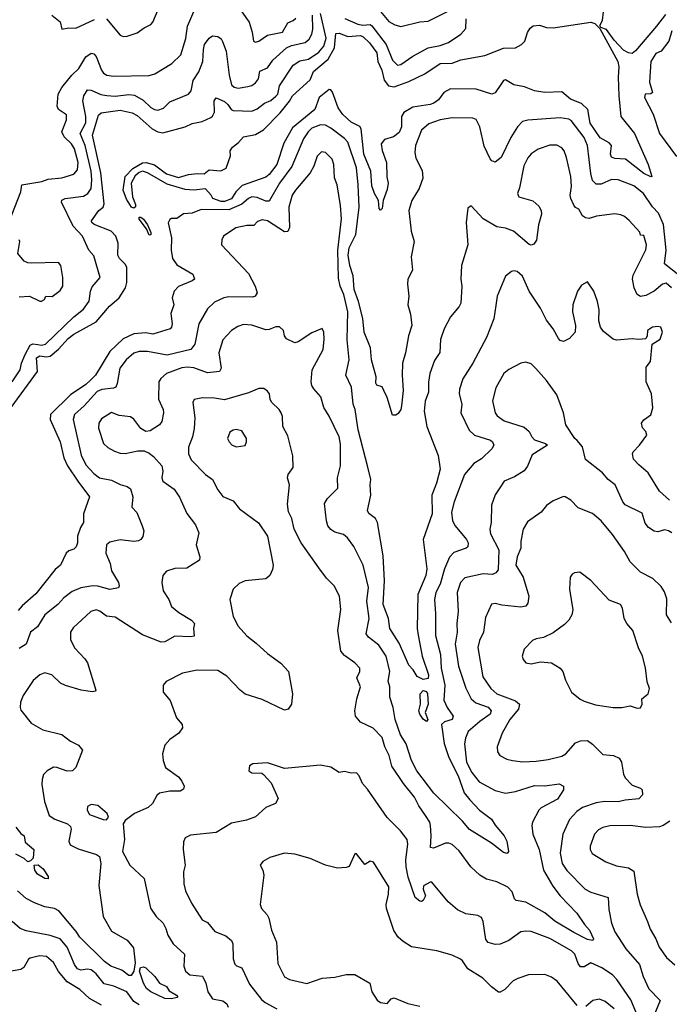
# Model space of a CAD drawing. Extents: x 1246230 to 1426786, y 660032 to 763141.
# Tile 245 of 256: x 1312698 to 1316493, y 743932 to 749680. Entities that reach past the tile are written whole.
import ezdxf

# ---------------------------------------------------------------- set-up
doc = ezdxf.new("R2010")
doc.units = 0

msp = doc.modelspace()

# ---------------------------------------------------------------- linework, layer by layer
at = {"layer": '0CON10XD'}
for points in [[(1313302.3, 749582.3), (1313325, 749582.9), (1313385, 749601.9), (1313425, 749632), (1313465, 749652), (1313476, 749665), (1313523.4, 749776.6)], [(1312634, 748495), (1312704, 748675), (1312711.2, 748715), (1312826.7, 748735), (1312865, 748749.2), (1312945, 748756.9), (1313015, 748777.5), (1313035, 748804), (1313040.2, 748845), (1313017.9, 748925), (1313000, 748955), (1312957.3, 748995), (1312944.7, 749024.7), (1312971.5, 749095), (1312971.1, 749125), (1312925, 749154.4), (1312916.4, 749175), (1312923.2, 749245), (1312945, 749283.1), (1313001.8, 749355), (1313043.3, 749395), (1313085, 749461.8), (1313115, 749484.5), (1313130.5, 749480.5), (1313145, 749465.6), (1313175, 749385.7), (1313187.4, 749367.4), (1313206.3, 749356.3), (1313245, 749349.5), (1313455, 749354.3), (1313486.9, 749363.1), (1313586.6, 749423.4), (1313638.8, 749475), (1313669.4, 749570.6), (1313677.5, 749642.5), (1313723.3, 749745)], [(1312648.4, 747415), (1312802.7, 747625), (1312795.3, 747705), (1312815, 747716.9), (1312855, 747710.7), (1312875, 747716.4), (1312923.7, 747756.3), (1312981.5, 747818.5), (1313015, 747844), (1313144.2, 747915.8), (1313222.8, 748007.2), (1313278.8, 748055), (1313315.3, 748115), (1313324.7, 748145), (1313323.9, 748235), (1313315, 748253.3), (1313281.2, 748285), (1313271.5, 748305), (1313272.9, 748375), (1313259.2, 748415), (1313231.8, 748445), (1313132.5, 748485), (1313119.2, 748495), (1313117.1, 748505), (1313159.4, 748565), (1313186.2, 748585), (1313192.3, 748605), (1313171.5, 748785), (1313123.7, 749006.3), (1313157.5, 749122.5), (1313173.8, 749136.2), (1313215, 749140.9), (1313285, 749151), (1313355, 749135.3), (1313385, 749119.7), (1313472.2, 749042.2), (1313505, 749025.3), (1313535, 749018.9), (1313665.2, 749054.8), (1313705, 749073.6), (1313764.7, 749085.3), (1313815, 749108.1), (1313825, 749116), (1313835, 749140), (1313833.6, 749205), (1313845, 749222.9), (1313895, 749202.2), (1313914.6, 749185), (1313933.6, 749155), (1313945, 749149.7), (1314055, 749146.2), (1314085, 749160), (1314127.4, 749192.6), (1314165, 749207.8), (1314195, 749232.2), (1314205.3, 749245), (1314215, 749292.9), (1314295, 749413.2), (1314335, 749438.6), (1314385, 749449), (1314445, 749490.2), (1314475.3, 749524.7), (1314488.4, 749571.6), (1314455.1, 749715)], [(1312885.8, 749705.8), (1312935, 749666.7), (1312944.4, 749624.4), (1312985, 749632), (1313025, 749630.8), (1313135, 749680)], [(1313994.8, 749724.8), (1314037.8, 749665), (1314056.4, 749606.4), (1314064.6, 749555), (1314075, 749548.1), (1314095, 749553.8), (1314145, 749589.6), (1314232.6, 749607.4), (1314265, 749661.1), (1314295, 749674.6), (1314310.6, 749689.4)], [(1314029.8, 749289.8), (1314055, 749296.3), (1314075, 749310.5), (1314092.7, 749335), (1314100.4, 749379.6), (1314145, 749398.7), (1314176.7, 749443.3), (1314257.5, 749515), (1314285, 749529.7), (1314365, 749546.5), (1314388.1, 749565), (1314405.2, 749594.8), (1314410.8, 749625), (1314407.6, 749705)], [(1314795, 749738.7), (1314855, 749668.2), (1314888.9, 749648.9), (1314925, 749640.5), (1315035, 749667.7), (1315085, 749670.9), (1315205, 749731.5)], [(1316470.3, 749709.7), (1316418.9, 749641.1), (1316295, 749497.9), (1316275, 749482.5), (1316255.2, 749485.2), (1316225, 749501.1), (1316170.2, 749560.2), (1316125, 749622.8), (1316093.6, 749633.6), (1316087.7, 749645), (1316102.4, 749675), (1316108.6, 749725)], [(1313205, 749683.8), (1313285, 749590), (1313302.3, 749582.3)], [(1314805, 748567.5), (1314797, 748577), (1314794.1, 748624.1), (1314770, 748665), (1314755, 748710), (1314749.7, 748795), (1314708.6, 748895), (1314692.7, 749042.7), (1314685, 749055.6), (1314635, 749080.8), (1314585, 749126.4), (1314558.9, 749165), (1314525, 749256.2), (1314515, 749270), (1314505, 749272.5), (1314447.5, 749225), (1314422.7, 749155), (1314290.8, 749049.2), (1314240.9, 748959.1), (1314199.7, 748835), (1314155.5, 748775), (1314135, 748759.5), (1313998.3, 748711.7), (1313961.2, 748675), (1313935, 748633.4), (1313895, 748618.5), (1313875, 748618.9), (1313826.7, 748635), (1313816.1, 748656.1), (1313782.5, 748692.5), (1313715.9, 748684.1), (1313665, 748689), (1313560, 748720), (1313445, 748785.8), (1313415, 748794.7), (1313395, 748787.1), (1313372, 748768), (1313349.3, 748725), (1313357.3, 748645), (1313375, 748601.2), (1313373.5, 748586.5), (1313365, 748580.3), (1313350.7, 748585), (1313321.7, 748631.7), (1313301.6, 748685), (1313313.8, 748765), (1313359.1, 748810.9), (1313415, 748844.8), (1313436.1, 748846.1), (1313485, 748831.6), (1313555, 748779.1), (1313625, 748757.5), (1313685, 748775.8), (1313735, 748782.5), (1313775, 748780), (1313805, 748803.8), (1313873.6, 748796.4), (1313905, 748812.5), (1313930, 748885), (1313927.5, 748915), (1313941.2, 748935), (1313977, 748963), (1314005, 748995.8), (1314075, 749008.5), (1314123.1, 749036.9), (1314220.4, 749135), (1314275, 749203.1), (1314291.5, 749235), (1314395, 749329.1), (1314415, 749377.9), (1314500.9, 749449.1), (1314537.9, 749515), (1314545, 749598.1), (1314565, 749600), (1314615, 749580.8), (1314688, 749588), (1314705, 749579.7), (1314741.8, 749545), (1314785, 749486.9), (1314790.7, 749435), (1314812.7, 749385), (1314827.5, 749327.5), (1314852.7, 749292.7), (1314885, 749287.1), (1314972, 749318), (1315065, 749363.8), (1315155, 749424.5), (1315224, 749426), (1315275.4, 749444.6), (1315415, 749469.7), (1315525, 749513.8), (1315594.8, 749515.2), (1315629.6, 749535), (1315649.2, 749555), (1315664, 749605), (1315679.7, 749630.3), (1315696.8, 749643.2), (1315735, 749647.8), (1315775, 749634.2), (1315815, 749631.8), (1316035, 749664.5), (1316057.9, 749657.9), (1316087.7, 749627.7), (1316192.4, 749435), (1316198.3, 749405), (1316193.8, 749345), (1316198.1, 749235), (1316210.4, 749115), (1316289.5, 749015), (1316370, 748835), (1316390, 748765), (1316385, 748762.5), (1316345, 748782.5), (1316236, 748866), (1316175, 748870), (1316155, 748878), (1316148.5, 748895), (1316155.8, 748945.8), (1316140.8, 748960.7), (1316089, 748989), (1316030.6, 749075), (1316017.4, 749155), (1315980.2, 749190.2), (1315915, 749215.6), (1315865, 749258.1), (1315765, 749254.4), (1315705, 749263.3), (1315647.1, 749287.1), (1315585, 749300), (1315535, 749327.9), (1315525, 749324.4), (1315509.5, 749300.5), (1315475, 749253.1), (1315455.4, 749244.6), (1315365, 749273.5), (1315215, 749275.7), (1315176.1, 749253.9), (1315145, 749212.5), (1315116.9, 749193.1), (1315095, 749184.7), (1314995, 749169.7), (1314941.3, 749138.7), (1314929, 749115), (1314928, 749055), (1314915, 749020.4), (1314881.9, 748995), (1314829.7, 748980.3), (1314810.4, 748955), (1314815.3, 748915.3), (1314840.6, 748845), (1314843, 748763), (1314850, 748725), (1314845, 748687.5), (1314821.2, 748625), (1314815, 748577.5), (1314805, 748567.5)], [(1314596.8, 749686.8), (1314672.7, 749652.7), (1314702.2, 749647.8), (1314745, 749651.8), (1314755, 749643.8), (1314839.2, 749535), (1314875, 749443.3), (1314905, 749414.5), (1314925, 749417.3), (1314995, 749467.3), (1315085, 749515.9), (1315155, 749528.1), (1315203.8, 749546.2), (1315275.3, 749594.7), (1315305, 749628.6), (1315306.4, 749685)], [(1312654.7, 747565), (1312701.3, 747635), (1312709.4, 747675), (1312729, 747725), (1312759.7, 747780.3), (1312775, 747788.4), (1312803.4, 747783.4), (1312825, 747779.6), (1312848.6, 747785), (1313015, 747945.4), (1313070.1, 747989.9), (1313104.3, 748035.7), (1313111.8, 748095), (1313120.7, 748119.3), (1313167.5, 748175), (1313130.2, 748300.2), (1313102.3, 748335), (1313065.5, 748415), (1313010.9, 748475), (1312942.5, 748615), (1312944.7, 748625.3), (1312963.8, 748635), (1313071.5, 748648.5), (1313095.9, 748664.1), (1313114.8, 748695), (1313120, 748745), (1313116.3, 748795), (1313080.9, 748945), (1313050.4, 749015), (1313085, 749078), (1313085.2, 749115), (1313066.4, 749205), (1313073.1, 749235), (1313095, 749269.2), (1313115, 749268.8), (1313172.2, 749242.2), (1313206.1, 749236.1), (1313255, 749233), (1313335, 749242.8), (1313368.3, 749238.3), (1313419.2, 749209.3), (1313465, 749167.3), (1313485, 749155.4), (1313505, 749152), (1313537.3, 749162.7), (1313575, 749200.5), (1313685, 749245.6), (1313698.8, 749265), (1313711.8, 749325), (1313745.2, 749374.8), (1313767.5, 749435), (1313771.1, 749505), (1313778.5, 749535), (1313805, 749572), (1313825, 749585.8), (1313855, 749582), (1313875, 749568), (1313883.2, 749553.2), (1313904.3, 749495), (1313921.4, 749355), (1313935, 749298.9), (1313951.4, 749285), (1313975, 749279.4), (1314029.8, 749289.8)], [(1316507.6, 749615), (1316490.8, 749555), (1316445, 749496.5), (1316415, 749482.7), (1316385.2, 749435), (1316376.4, 749315), (1316394.2, 749255), (1316385, 749247.1), (1316352.5, 749245), (1316347.5, 749225), (1316398.3, 749128.3), (1316435, 749015.4), (1316535, 748880.5)], [(1316547.8, 748187.8), (1316463.8, 748255), (1316473.7, 748335), (1316458.7, 748485), (1316429.3, 748549.3), (1316395, 748586.9), (1316342.9, 748665), (1316285, 748708.9), (1316195, 748745.3), (1316155, 748746.6), (1316095, 748718.9), (1316065, 748720), (1316045, 748741.2), (1316035, 748782.5), (1316014.1, 748945), (1315995, 748992.2), (1315920.4, 749090.4), (1315905, 749098.9), (1315855, 749106.8), (1315666.5, 749093.5), (1315635, 749084.4), (1315606.7, 749055), (1315567.7, 748992.3), (1315510.5, 748875), (1315475, 748848), (1315455.5, 748855.5), (1315447.3, 748867.3), (1315412.1, 748942.1), (1315385.6, 749055), (1315365, 749096), (1315345, 749104.2), (1315225, 749106.7), (1315155, 749095.9), (1315088.4, 749071.6), (1315045.9, 749034.1), (1315009.4, 748945), (1315005.6, 748905), (1315011.5, 748871.5), (1315048.3, 748798.3), (1315053.1, 748755), (1315031.4, 748695), (1314988, 748625), (1314971.4, 748565), (1314985.5, 748445), (1315001.9, 748385), (1314984.5, 748295), (1314992.9, 748217.1), (1314965.6, 748165), (1314962.5, 748135), (1314970.4, 748065), (1314965.5, 748015), (1314981.3, 747961.3), (1314987.8, 747895), (1314970, 747835), (1314952.3, 747735), (1314933.3, 747675), (1314931.6, 747605), (1314938.8, 747515), (1314929.2, 747425), (1314925, 747403.8), (1314909.7, 747380.3), (1314895, 747371.2), (1314875, 747371.2), (1314844.4, 747475), (1314825.3, 747515.3), (1314815, 747536.9), (1314785, 747546.9), (1314778.1, 747558.1), (1314779.7, 747595), (1314753.1, 747695), (1314746.7, 747765), (1314711.2, 747855), (1314702.3, 747935), (1314676.7, 748035), (1314651, 748105), (1314645.9, 748185), (1314625.6, 748245.6), (1314615.9, 748305), (1314623, 748347), (1314660.9, 748425), (1314680.2, 748585), (1314675.9, 748715), (1314665.2, 748815), (1314615, 748965.5), (1314596.1, 748986.1), (1314515, 749047.2), (1314485, 749064), (1314455, 749065.3), (1314405, 749045.8), (1314384, 749025), (1314356.5, 748985), (1314286.9, 748823.1), (1314215, 748726), (1314155, 748620.9), (1314135, 748619.4), (1314085, 748642.5), (1314055, 748644.8), (1314034.3, 748635.7), (1313995, 748603.2), (1313920.4, 748569.6), (1313757.5, 748572.5), (1313705, 748550), (1313655, 748546.4), (1313615, 748520), (1313585, 748520), (1313575, 748513.3), (1313566, 748494), (1313585.5, 748405.5), (1313582.1, 748335), (1313590, 748285), (1313615, 748248.5), (1313708.8, 748195), (1313720, 748165), (1313705, 748154.3)], [(1316505.3, 748115), (1316475, 748140.8), (1316453.9, 748136.1), (1316405, 748094), (1316355, 748070), (1316325, 748063.8), (1316304.2, 748075), (1316287.1, 748115), (1316276.9, 748165), (1316280.8, 748189.2), (1316355.8, 748335.8), (1316360, 748365), (1316345, 748420), (1316325, 748422.5), (1316320, 748440), (1316258.1, 748508.1), (1316231.3, 748531.3), (1316210.1, 748540.1), (1316175, 748546.1), (1316067.9, 748532.1), (1316025, 748519.2), (1316002.9, 748522.9), (1315985.8, 748535), (1315965, 748573.3), (1315945, 748583.8), (1315935, 748596.7), (1315918.1, 748635), (1315914.6, 748655), (1315922.3, 748705), (1315916.8, 748765), (1315892.3, 748875), (1315877.9, 748915), (1315865, 748932.2), (1315835, 748947.7), (1315795, 748946.9), (1315725.9, 748924.1), (1315685, 748895.6), (1315666.1, 748873.9), (1315642.7, 748827.3), (1315618, 748698), (1315605.8, 748665), (1315614, 748645), (1315695, 748621.4), (1315730.3, 748590.3), (1315743.8, 748565), (1315746.2, 748545), (1315728.3, 748481.7), (1315717.8, 748392.2), (1315701.2, 748368.8), (1315685.8, 748364.2), (1315675, 748368.1), (1315582.5, 748445), (1315535, 748462.2), (1315485, 748470), (1315405, 748517.1), (1315335, 748592.5), (1315315, 748580), (1315305.8, 748495), (1315315.6, 748365), (1315279.4, 748245), (1315275.6, 748165), (1315281.5, 748125), (1315274.6, 748025.4), (1315264.3, 748005), (1315214.3, 747945), (1315177.1, 747875), (1315156.8, 747813.2), (1315152.6, 747737.4), (1315120.2, 747689.8), (1315093.5, 747615), (1315085.6, 747564.4), (1315086.4, 747505), (1315066.3, 747453.7), (1315060, 747395), (1315077.1, 747305), (1315143.1, 747135), (1315154.2, 747055), (1315133.4, 746975), (1315106.5, 746905), (1315107.6, 746795), (1315054.5, 746645), (1315076.8, 746475), (1315070.7, 746435), (1315024.3, 746325), (1315019.7, 746125), (1315026.4, 746086.4), (1315049.4, 745965), (1315087, 745855), (1315085, 745834.7), (1315055, 745827.3), (1315019.6, 745845), (1314997.2, 745885), (1314971, 745911), (1314915, 746040.8), (1314860.5, 746125), (1314852.7, 746185), (1314822.2, 746265), (1314828.4, 746405), (1314820.6, 746549.4), (1314787.3, 746745), (1314777.4, 746767.4), (1314737.8, 746797.8), (1314729.4, 746815), (1314749.1, 746905), (1314745.3, 746964.7), (1314749.6, 746995), (1314732.4, 747067.6)], [(1314732.4, 747067.6), (1314676, 747285), (1314657.9, 747405), (1314646.2, 747435), (1314636.9, 747535), (1314603.2, 747605), (1314623.2, 747695), (1314610.4, 747810.4), (1314614.7, 747975), (1314592, 748075), (1314569.7, 748125), (1314561, 748171), (1314556, 748335), (1314577.8, 748517.8), (1314572.9, 748595), (1314553.3, 748715), (1314536.9, 748756.9), (1314533.3, 748835), (1314523.1, 748865), (1314485, 748904.3), (1314461.4, 748908.6), (1314435, 748882.5), (1314415.4, 748824.6), (1314394.7, 748785.3), (1314309.2, 748685), (1314290.4, 748655), (1314270.8, 748585), (1314274.2, 748465.8), (1314265, 748443.3), (1314245, 748440.8), (1314145, 748505.5), (1314115, 748511.5), (1314087.9, 748502.1), (1314065, 748478.6), (1314025, 748477.5), (1313960, 748465), (1313888, 748415), (1313878, 748395), (1313876.7, 748365), (1314035, 748198.6), (1314074.3, 748125), (1314086, 748085), (1314074.2, 748065.8), (1314059.4, 748060.6), (1313918.9, 748061.1), (1313890, 748055), (1313835, 748030.5), (1313795, 747991.9), (1313744.1, 747905), (1313720.6, 747785), (1313698.6, 747755), (1313558.7, 747721.3), (1313445, 747742.5), (1313395, 747742), (1313365, 747732.3), (1313319.6, 747695), (1313283.1, 747645), (1313268.2, 747555), (1313258.8, 747535), (1313245, 747528.1), (1313178.2, 747521.8), (1313150.1, 747509.9), (1313075, 747425.5), (1313017.5, 747375), (1313010.9, 747345), (1313057.5, 747137.5), (1313085, 747080.9), (1313130.6, 747030.6), (1313165, 747005.3), (1313235, 746991.3), (1313285, 746966.4), (1313326.7, 746955), (1313345, 746941.2), (1313358.1, 746895), (1313353.8, 746835), (1313382.1, 746802.1), (1313414.3, 746725), (1313422.5, 746695), (1313417.7, 746662.3), (1313405.5, 746644.5), (1313392.2, 746637.8), (1313365, 746634.6), (1313285, 746644.2), (1313225, 746629.2), (1313205.4, 746614.6), (1313200.3, 746565), (1313226.9, 746505), (1313235, 746462.9), (1313275.6, 746395), (1313280, 746375), (1313275, 746363.8), (1313225, 746353.8), (1313155, 746372.7), (1313125, 746373.9), (1313056, 746364), (1313005, 746342.5), (1312955.6, 746305), (1312921.5, 746265), (1312844.5, 746205), (1312801.4, 746135), (1312761.1, 746105), (1312735.2, 746034.8), (1312695, 746008.9)], [(1313455, 748422.5), (1313438.1, 748458.1), (1313395.6, 748515), (1313395, 748525.9), (1313405, 748526.3), (1313420.6, 748515), (1313445, 748482.5), (1313465, 748436.7), (1313465, 748423.8), (1313455, 748422.5)], [(1312695, 748062.2), (1312756.1, 748066.1), (1312815, 748036.2), (1312825, 748036.7), (1312843, 748047), (1312850, 748065), (1312887, 748063), (1312935, 748098), (1312949.4, 748125), (1312950.8, 748175), (1312939.1, 748245), (1312925, 748261.8), (1312767.8, 748257.8), (1312745, 748260), (1312725, 748270.9), (1312687.1, 748315), (1312698.5, 748385), (1312695.5, 748395)], [(1316493.1, 746875), (1316435, 746927.5), (1316370, 747035), (1316315, 747080.6), (1316284.5, 747115), (1316278.1, 747145), (1316282.1, 747157.9), (1316319.2, 747195), (1316362.2, 747255), (1316355.6, 747275), (1316336.4, 747296.4), (1316330.6, 747325), (1316345, 747344.3), (1316385, 747373.1), (1316395.9, 747414.1), (1316388.9, 747495), (1316357.3, 747565), (1316358.3, 747651.7), (1316382.5, 747685), (1316392.5, 747785), (1316440, 747815), (1316454, 747855), (1316443.3, 747885), (1316425, 747889.4), (1316395, 747885.5), (1316366.2, 747865), (1316363.8, 747835), (1316355, 747816.7), (1316312.7, 747812.7), (1316275.8, 747815.8), (1316185, 747808.9), (1316164.2, 747815), (1316109.1, 747859.1), (1316090.8, 747885), (1316081.7, 747921.7), (1316083.5, 747985), (1316074.1, 748035), (1316052.4, 748095), (1316015, 748150), (1315980.3, 748129.7), (1315957.1, 748095), (1315930, 748015), (1315928.1, 747975), (1315944.2, 747895), (1315942, 747855), (1315910.5, 747819.5), (1315875, 747802), (1315855, 747806), (1315845, 747818), (1315814.6, 747875), (1315775, 747925.6), (1315740, 747995), (1315674.1, 748094.1), (1315635, 748182.5), (1315605, 748209.4), (1315585, 748214.2), (1315570.3, 748209.7), (1315536.8, 748183.2), (1315487.1, 748065), (1315479.5, 748010.5), (1315467.2, 747932.8), (1315425.5, 747825), (1315345, 747674), (1315286.2, 747583.8), (1315266.3, 747523.7), (1315265.5, 747495), (1315280.5, 747435), (1315275.4, 747385), (1315323.9, 747283.9), (1315355.6, 747255), (1315449.2, 747225), (1315460.8, 747215), (1315466.9, 747195), (1315455.8, 747175), (1315395, 747116.9), (1315350.3, 747089.7), (1315295.6, 747025), (1315235.6, 746865), (1315220.9, 746805), (1315225.5, 746755), (1315241.1, 746725), (1315307.5, 746645), (1315318.2, 746625), (1315316.6, 746603.4), (1315305.8, 746594.2), (1315235, 746569.3), (1315208, 746542), (1315178.8, 746475), (1315153.6, 746385), (1315129.1, 746335), (1315122, 746295), (1315127.8, 746212.2), (1315126.5, 746085), (1315155.7, 745975), (1315160.4, 745895), (1315181.2, 745795), (1315175, 745706.7), (1315195, 745665.6), (1315230.4, 745615), (1315224.3, 745595), (1315179.4, 745580.6), (1315162.2, 745565), (1315176.9, 745455), (1315205, 745372.7), (1315259.2, 745265), (1315295, 745167.3), (1315328.5, 745125), (1315385, 745065.6), (1315453.2, 745013.2), (1315475, 744977.1), (1315527.5, 744915), (1315543.1, 744885), (1315552.5, 744825), (1315545, 744812.9), (1315525, 744818.2), (1315455, 744873.6), (1315325, 744951.8), (1315285, 745000.5), (1315117.7, 745165), (1315017.9, 745295), (1314986.6, 745355), (1314955, 745452.2), (1314921.9, 745505), (1314891.6, 745595), (1314880, 745665), (1314860.9, 745725), (1314861.1, 745785), (1314851.4, 745818.6), (1314860.6, 745875), (1314838.1, 745965), (1314795, 746028.5), (1314735.7, 746075.7), (1314721.2, 746095), (1314739.3, 746185), (1314726, 746285), (1314736.2, 746365), (1314705, 746496.2), (1314649.4, 746605), (1314612.9, 746655), (1314588.8, 746675), (1314538.6, 746688.6), (1314515, 746702.9), (1314498.9, 746725), (1314489.6, 746755), (1314479.4, 746855), (1314496.3, 746883.7), (1314556.9, 746945), (1314554.4, 747005), (1314572.1, 747075), (1314571.1, 747201.1), (1314564.5, 747245), (1314505.3, 747365.3), (1314474.4, 747415), (1314457.2, 747477.2), (1314416, 747525), (1314404.5, 747544.5), (1314401.4, 747565), (1314406.9, 747635), (1314470, 747755), (1314476.5, 747815), (1314473.8, 747855), (1314465, 747876.7), (1314405, 747851.2), (1314325, 747798.8), (1314305, 747792.5), (1314255.8, 747815.8), (1314244, 747835), (1314239.2, 747865), (1314216.6, 747886.6), (1314195, 747887.5), (1314155, 747870.6), (1314135, 747868.9), (1314055, 747896.9), (1314005, 747899.6), (1313971.9, 747888.1), (1313934.7, 747865.3), (1313885, 747810.8), (1313861.6, 747735), (1313874.5, 747645.5), (1313864.6, 747625.4), (1313795, 747617.8), (1313715, 747648.3), (1313678.3, 747651.7), (1313645, 747647.1), (1313555, 747614.5), (1313522.2, 747585), (1313510, 747565), (1313509.6, 747465), (1313536.4, 747405), (1313538.9, 747385), (1313528.6, 747335), (1313515, 747314.2), (1313460.3, 747279.7), (1313435, 747276), (1313405, 747294), (1313365, 747347.1), (1313345, 747361.5), (1313278.3, 747368.3), (1313235, 747385.7), (1313175, 747350), (1313161.1, 747325), (1313158.2, 747295), (1313187.5, 747205), (1313212.2, 747182.2), (1313251.7, 747161.7), (1313285, 747149.5), (1313315, 747147.8), (1313387.6, 747162.4), (1313425, 747163.1), (1313455, 747150), (1313479.3, 747129.3), (1313528.5, 747075), (1313533.5, 747045), (1313528.6, 747005), (1313535, 746986), (1313600, 746940), (1313632.2, 746892.2), (1313675, 746798), (1313725, 746730), (1313744.4, 746685), (1313728.8, 746615), (1313750.8, 746545), (1313748, 746525), (1313675, 746477.9), (1313605, 746476.2), (1313555, 746460.6), (1313533.3, 746435), (1313528.2, 746395), (1313535.5, 746345), (1313568.9, 746295), (1313585.6, 746255), (1313628.5, 746218.5), (1313701.2, 746175), (1313720, 746155), (1313714.2, 746125), (1313718, 746082), (1313695, 746076.9), (1313605, 746080.8), (1313545, 746048.8), (1313523.9, 746046.1), (1313415, 746088.8), (1313255, 746191.1), (1313205, 746197.8), (1313166.7, 746226.7), (1313145, 746234.1), (1313114.3, 746225), (1313009.7, 746130.3), (1312995.6, 746104.4), (1312995, 746060), (1313020.9, 746010.9), (1313078.8, 745948.8), (1313093.1, 745925), (1313142.5, 745765), (1313139.3, 745760.7), (1313123.8, 745756.2), (1313057.5, 745765), (1312965, 745792.3), (1312936.9, 745806.9), (1312885, 745855.6), (1312845, 745867.8), (1312815, 745855.6), (1312777.2, 745822.8), (1312718.1, 745735), (1312703.1, 745695), (1312700, 745665), (1312705, 745650), (1312765, 745572.5), (1312834, 745534), (1312945, 745507.2), (1312995, 745469.1), (1313040.8, 745445), (1313065.8, 745415), (1313025.5, 745315), (1313005.6, 745295), (1312975, 745292.1), (1312915.5, 745314.5), (1312895, 745315.5), (1312858, 745295), (1312837.3, 745272.7)], [(1313705, 748154.3), (1313625, 748122.2), (1313600.2, 748095), (1313588.6, 748055), (1313598.5, 748015), (1313580.4, 747965), (1313589.5, 747905), (1313585.6, 747885), (1313576.2, 747875), (1313475, 747844.4), (1313435, 747851.2), (1313365, 747845.2), (1313302.5, 747817.5), (1313225, 747743.4), (1313140, 747605), (1313112.5, 747575), (1313085, 747549.6), (1312995, 747488.9), (1312877.5, 747375), (1312876.7, 747346.7), (1312934.2, 747215), (1312955, 747121.4), (1312978.2, 747075), (1313037.8, 746985), (1313106.4, 746895), (1313070.7, 746795), (1313070, 746745), (1313052.5, 746715), (1313035.7, 746665), (1313035.4, 746625), (1313028.3, 746601.7), (1313015, 746588.2), (1312985, 746578.6), (1312970, 746565), (1312935.7, 746495), (1312905, 746470.8), (1312792.1, 746327.9), (1312711.7, 746258.3), (1312689.9, 746230.1)], [(1316507.5, 746685), (1316487.5, 746695), (1316465, 746700.8), (1316425, 746690), (1316405, 746694.4), (1316371.5, 746715), (1316351.6, 746741.6), (1316335, 746798.9), (1316235, 746848.6), (1316221.9, 746865), (1316175.6, 746965), (1316135, 746995.8), (1316102, 747035), (1316002.7, 747112.7), (1315986.6, 747186.6), (1315955, 747223.8), (1315941.2, 747235), (1315887.9, 747315), (1315875.4, 747385), (1315835, 747489.2), (1315775, 747574.2), (1315713, 747643), (1315685, 747670), (1315655, 747680.8), (1315625, 747674.2), (1315555, 747637.8), (1315526.6, 747613.4), (1315479.5, 747530.5), (1315460, 747455), (1315475, 747384), (1315486.9, 747366.9), (1315528.4, 747338.4), (1315645, 747301.5), (1315674.5, 747275), (1315689.1, 747245), (1315705, 747227.9), (1315770, 747205), (1315781.2, 747195), (1315691.4, 747138.6), (1315665, 747072.5), (1315645, 747045.8), (1315588.3, 747011.7), (1315528, 746985), (1315502.8, 746947.2), (1315474.6, 746905.4), (1315453.3, 746845), (1315453.1, 746745), (1315444.5, 746705), (1315448.9, 746678.9), (1315496.9, 746585), (1315492.3, 746467.7), (1315479.3, 746450.7), (1315459.8, 746440.2), (1315405, 746444.7), (1315297.7, 746422.3), (1315272.3, 746395), (1315252.8, 746335), (1315260, 746225), (1315251.8, 746155), (1315253.9, 746105), (1315241.4, 746035), (1315261.4, 745905), (1315305, 745777.1), (1315335.2, 745715.2), (1315362.5, 745692.5), (1315435, 745666.6), (1315453.1, 745645), (1315445.4, 745625), (1315386.1, 745583.9), (1315318.8, 745525), (1315301.8, 745485), (1315296.9, 745453.1), (1315308.8, 745345), (1315340, 745285), (1315381.5, 745231.5), (1315475, 745180), (1315535, 745164.7), (1315595, 745173.4), (1315705, 745208.7), (1315765, 745207.3), (1315849.1, 745219.1), (1315874.2, 745205), (1315874.4, 745185), (1315839.8, 745130.2), (1315745, 745078.5), (1315731.2, 745065), (1315693.8, 744995), (1315689.1, 744975), (1315695.4, 744925), (1315732.4, 744835), (1315757.4, 744715), (1315811.6, 744621.6), (1315854.6, 744565), (1315953.3, 744465), (1315997.3, 744397.3), (1316026, 744365), (1316050.8, 744315), (1316045.7, 744304.3), (1316015, 744310.8), (1315935, 744350.4), (1315825, 744417.5), (1315766.1, 744466.1), (1315655, 744529.3), (1315597.9, 744537.9), (1315588.5, 744548.5), (1315575, 744588), (1315550, 744615), (1315485, 744647.1), (1315425, 744663.3), (1315386.4, 744686.4), (1315332.5, 744735), (1315265, 744828.6), (1315225, 744865.5), (1315205, 744873.1), (1315185, 744872), (1315115, 744843.1), (1315097, 744847), (1315102.6, 744915), (1315098.4, 744975), (1315093.1, 744995), (1315068.8, 745035), (1315030.2, 745090.3), (1315005, 745140.6), (1314940.2, 745220.2), (1314871.5, 745321.5), (1314857.1, 745385), (1314830.4, 745435), (1314815, 745490), (1314763.6, 745543.6), (1314688.1, 745578.1), (1314660.5, 745615), (1314656.5, 745645), (1314666.5, 745715), (1314688.5, 745785), (1314667, 745837), (1314685.7, 745875), (1314685.8, 745894.2), (1314656, 745926), (1314595, 745968.6), (1314574.3, 745994.3), (1314556.2, 746113.8), (1314573.4, 746236.6), (1314565.6, 746315), (1314535.4, 746375.4), (1314489.8, 746419.8), (1314445, 746480), (1314342.5, 746625), (1314302, 746705), (1314287.5, 746767.5), (1314267.3, 746807.3), (1314262.3, 746852.3), (1314274.4, 746965), (1314261.9, 747005), (1314266.9, 747025), (1314295.4, 747065), (1314293.4, 747133.4), (1314265, 747251.2), (1314235.6, 747305), (1314233.9, 747363.9), (1314226, 747385), (1314213.8, 747405), (1314170, 747445), (1314161.7, 747461.7), (1314157.5, 747495), (1314145, 747511.2), (1314125, 747526), (1314095, 747527.5), (1314035, 747501.5), (1313895, 747460), (1313835, 747470.9), (1313765, 747471.8), (1313716.7, 747463.3), (1313708.9, 747445), (1313720.4, 747355), (1313717.3, 747292.7), (1313708.2, 747245), (1313683.8, 747185), (1313684.5, 747144.5), (1313699.9, 747109.9), (1313782.9, 747025), (1313824.4, 746995), (1313855, 746936), (1313885, 746895.7), (1313945, 746871.9), (1313982, 746825), (1314092.7, 746742.7), (1314146.2, 746665), (1314178.1, 746495), (1314175, 746470), (1314160, 746435), (1314135, 746415.4), (1314015, 746403.5), (1313980.6, 746389.4), (1313944.5, 746355), (1313926, 746295), (1313945.5, 746195), (1313975, 746139.2), (1314025, 746083.3), (1314079.7, 746039.7), (1314145, 745979.4), (1314224.4, 745924.4), (1314268, 745875), (1314290.8, 745745), (1314286, 745685), (1314266.7, 745655), (1314245, 745648.8), (1314115, 745712), (1314015, 745743.3), (1313985.3, 745765.3), (1313908.5, 745848.5), (1313855, 745880), (1313735, 745883.2), (1313648.8, 745865), (1313553, 745817), (1313536.2, 745795), (1313535.8, 745755), (1313577.1, 745705), (1313614.5, 745604.5), (1313647.5, 745565), (1313650, 745545), (1313627.5, 745515), (1313575, 745478.8), (1313545.8, 745445), (1313532.9, 745395), (1313535.6, 745355.6), (1313550, 745315), (1313625, 745260.6), (1313645.6, 745235), (1313658, 745205), (1313655, 745187.5), (1313635, 745176.2), (1313575, 745175.7), (1313515, 745163.8), (1313499.5, 745150.5), (1313473.3, 745105), (1313448.8, 745081.2), (1313368, 745045), (1313313.3, 745005), (1313303.3, 744985), (1313310.8, 744895), (1313297.8, 744825), (1313341.4, 744745), (1313425, 744666.7), (1313462.7, 744492.7), (1313495.7, 744445), (1313535.5, 744405), (1313551.8, 744375), (1313563.3, 744335), (1313594.5, 744285), (1313660.5, 744225), (1313656.4, 744155), (1313666.2, 744125), (1313691.2, 744105), (1313765, 744095.8), (1313785, 744056.2), (1313796.2, 744005), (1313824.1, 743964.1), (1313885, 743952.9), (1313907.6, 743935), (1313915.8, 743915)], [(1313965, 747186.2), (1314015, 747193.3), (1314023.3, 747215), (1314022, 747235), (1313995, 747278.8), (1313963.2, 747286.8), (1313945, 747284.2), (1313925, 747271.2), (1313912.5, 747235), (1313921.2, 747215), (1313940, 747195), (1313965, 747186.2)], [(1316505, 746158.6), (1316476.9, 746205), (1316478.8, 746298.8), (1316465, 746340), (1316445, 746371.2), (1316396.8, 746416.8), (1316324.4, 746454.4), (1316264.4, 746515), (1316231.1, 746575), (1316160.6, 746675), (1316094, 746755), (1316045, 746797.5), (1315960, 746830), (1315917.5, 746875), (1315885, 746893.8), (1315874.2, 746895.8), (1315815, 746871.4), (1315775, 746844), (1315743.8, 746805), (1315665, 746748), (1315638.9, 746705), (1315624.6, 746635.4), (1315625.4, 746594.6), (1315603.3, 746545), (1315596.9, 746495), (1315639.2, 746425), (1315671.4, 746315), (1315667.2, 746272.8), (1315653.8, 746256.2), (1315625, 746250), (1315515, 746261.5), (1315475, 746272.5), (1315455, 746267.5), (1315419.8, 746190.2), (1315406.7, 746105), (1315383.8, 746055), (1315373.8, 746015), (1315404, 745844), (1315451.2, 745775), (1315485, 745745.3), (1315595, 745703.2), (1315618.5, 745685), (1315611.8, 745655), (1315560.9, 745595), (1315515.6, 745515), (1315488.1, 745435), (1315490, 745405), (1315502, 745385), (1315543.8, 745363.8), (1315577.5, 745355), (1315637, 745347), (1315715, 745351.8), (1315785, 745361.2), (1315865, 745381.5), (1315888.1, 745395), (1315945, 745457.8), (1315975, 745470), (1316015, 745472), (1316045, 745450.8), (1316105, 745390.6), (1316167.5, 745385), (1316199.7, 745369.7), (1316214.2, 745345), (1316224.3, 745275.7), (1316235.6, 745255), (1316275, 745212.2), (1316324.3, 745194.3), (1316334.2, 745184.2), (1316335.6, 745155), (1316315, 745131.8), (1316235, 745124.6), (1316195, 745113.6), (1316114.7, 745115.3), (1316065, 745108.4), (1315985, 745080.5), (1315952.3, 745057.7), (1315908.9, 745011.1), (1315871.8, 744925), (1315856, 744814), (1315867.5, 744755), (1315895, 744713.3), (1316000.8, 744605), (1316035, 744586.7), (1316135.4, 744555.4), (1316140, 744485), (1316154.5, 744405.5), (1316174.3, 744354.3), (1316238.8, 744255), (1316319.6, 744165), (1316340, 744095), (1316372.4, 744022.4), (1316440, 743955), (1316399.2, 743855)], [(1316305, 745660), (1316325, 745662.5), (1316333.8, 745685), (1316332, 745715), (1316370, 745745), (1316377.8, 745775), (1316364.2, 745815), (1316354.2, 745895.8), (1316335.5, 745965), (1316312.6, 746012.6), (1316280, 746115), (1316244.2, 746155), (1316228.6, 746185), (1316219.2, 746245), (1316208, 746265), (1316142.1, 746292.1), (1316035, 746406), (1315970, 746455), (1315939.3, 746450.7), (1315925, 746442.5), (1315913.8, 746425), (1315910, 746355), (1315930, 746235), (1315923.3, 746205), (1315906.7, 746175), (1315881.3, 746148.7), (1315815, 746100.8), (1315757.6, 746072.4), (1315715, 746065.8), (1315694.3, 746055.7), (1315644.2, 746005), (1315634.1, 745964.1), (1315638.8, 745945), (1315655, 745926.2), (1315685, 745918.8), (1315741.2, 745931.2), (1315805, 745926.2), (1315854.4, 745894.4), (1315870, 745875), (1315886, 745825), (1315922, 745755), (1315972.7, 745712.7), (1315995, 745701.2), (1316060.9, 745680.9), (1316165, 745664.2), (1316215, 745664), (1316265, 745673.8), (1316305, 745660)], [(1315075, 745582.2), (1315055, 745596.7), (1315035, 745625.7), (1315029.3, 745645), (1315038.7, 745685), (1315038.3, 745745), (1315055, 745763.3), (1315075, 745757.3), (1315080.8, 745745), (1315083.2, 745685), (1315066.7, 745635), (1315082.2, 745595), (1315075, 745582.2)], [(1316328.1, 743815), (1316268.5, 743958.5), (1316187, 744077), (1316160.8, 744105), (1316098.2, 744145), (1316035, 744173.9), (1315995, 744150.4), (1315975, 744150), (1315960.1, 744170.1), (1315940.5, 744225), (1315921.4, 744245), (1315795, 744316.8), (1315685, 744356.9), (1315655, 744360), (1315625, 744354.5), (1315555, 744305.4), (1315505, 744282.5), (1315475, 744282.1), (1315435, 744292.5), (1315421.1, 744311.1), (1315405.4, 744415.4), (1315395, 744438.6), (1315375, 744450), (1315305, 744460), (1315255, 744484.4), (1315200.8, 744530.8), (1315105, 744644.2), (1315095, 744644.2), (1315057, 744623), (1315054.5, 744604.5), (1315068.5, 744565), (1315055, 744538.6), (1315045, 744532.2), (1315035, 744534.4), (1315007.5, 744555), (1314966.9, 744675), (1314955.2, 744735), (1314953.8, 744776.2), (1314966.2, 744866.2), (1314961.1, 744895), (1314923.1, 744945), (1314845, 745023.1), (1314728.9, 745188.9), (1314700.2, 745220.2), (1314682, 745265), (1314665, 745283.8), (1314635, 745282), (1314595, 745291.2), (1314565, 745286.2), (1314515, 745315.7), (1314455, 745328.5), (1314245, 745308), (1314145, 745342.5), (1314060, 745335), (1314040, 745325), (1314037.5, 745295), (1314055, 745283.3), (1314111.7, 745281.7), (1314123, 745273), (1314166.2, 745225), (1314207, 745133), (1314192.5, 745105), (1314135, 745081.2), (1314075, 745026), (1314022.7, 745007.3), (1313935, 744989.2), (1313845.5, 744934.5), (1313695, 744918.6), (1313665, 744903.3), (1313655, 744880), (1313652.9, 744835), (1313664.2, 744745), (1313654.5, 744705), (1313656.7, 744635), (1313666.7, 744595), (1313702.2, 744522.2), (1313764.6, 744424.6), (1313795, 744410), (1313837.9, 744357.9), (1313902.7, 744332.7), (1313935.2, 744305.2), (1313943.1, 744285), (1313945, 744197.5), (1313955, 744166.7), (1313965, 744156.7), (1313995.8, 744145.8), (1314039.6, 744049.6), (1314110, 743960), (1314131.8, 743941.8), (1314200, 743905)], [(1312837.3, 745272.7), (1312828.6, 745245), (1312828.1, 745215), (1312842.9, 745115), (1312870, 745035), (1312902.7, 745012.7), (1312977.8, 744985), (1312995, 744970), (1312999.1, 744955), (1312984.6, 744885), (1312993.6, 744863.6), (1313039, 744839), (1313147, 744807), (1313164.9, 744794.9), (1313171.3, 744755), (1313161.1, 744625), (1313185.4, 744445), (1313235, 744360), (1313325, 744306.9), (1313361.9, 744261.9), (1313372.9, 744175), (1313364.3, 744125), (1313349.4, 744100.6), (1313335, 744101), (1313295, 744130.7), (1313230.6, 744155), (1313192.8, 744182.8), (1313048.8, 744325), (1313027.9, 744357.9), (1312927.2, 744477.2), (1312901.4, 744491.4), (1312845, 744501.1), (1312785, 744523.8), (1312735, 744550.5), (1312685, 744595.4)], [(1313205, 745008.8), (1313216.7, 745025), (1313208.8, 745045), (1313155, 745093.3), (1313115, 745098.6), (1313093.4, 745086.6), (1313092.9, 745065), (1313105, 745040.8), (1313185, 745010.5), (1313205, 745008.8)], [(1316495, 745002), (1316456.7, 744975), (1316435, 744968.1), (1316355, 744964.4), (1316265, 744976.4), (1316145, 744973.5), (1316105, 744963.5), (1316078.8, 744951.2), (1316055.6, 744925), (1316031.1, 744855), (1316030.6, 744835), (1316042, 744812), (1316123, 744763), (1316185, 744741.4), (1316255, 744728.6), (1316285, 744710), (1316304.4, 744575), (1316322, 744512), (1316366.1, 744416.1), (1316380.5, 744370.5), (1316414.6, 744314.6), (1316433.3, 744265), (1316475.7, 744205), (1316525, 744161.9)], [(1312675, 744967.1), (1312705, 744928.8), (1312723.3, 744915), (1312729.3, 744879.3), (1312780, 744835), (1312776.2, 744785), (1312760.7, 744769.3), (1312745, 744763.8), (1312723.8, 744783.8), (1312675, 744808.8)], [(1315955, 743926), (1315837.6, 744067.6), (1315805, 744091.4), (1315765, 744106.9), (1315670, 744105), (1315607, 744083), (1315580.9, 744069.1), (1315531.2, 744018.8), (1315505, 744002.5), (1315495, 744002.5), (1315454.2, 744035), (1315403.8, 744085), (1315315, 744138.9), (1315285.2, 744185.2), (1315272.5, 744195), (1315225, 744218.2), (1315135, 744244.4), (1314987.2, 744267.2), (1314937.8, 744297.8), (1314909.2, 744325), (1314883, 744363), (1314841.1, 744491.1), (1314838.8, 744515), (1314852.9, 744575), (1314855, 744617.5), (1314765, 744762.5), (1314745, 744767.5), (1314715, 744747.5), (1314665, 744810), (1314655, 744810), (1314623, 744737), (1314605, 744730), (1314555, 744726.7), (1314485, 744744.4), (1314395, 744783.3), (1314305, 744809.5), (1314245, 744814.2), (1314159.3, 744789.3), (1314117.5, 744765), (1314102.5, 744745), (1314117.5, 744715), (1314123.3, 744685), (1314103.3, 744515), (1314111.1, 744491.1), (1314143.8, 744455), (1314153.3, 744435), (1314168, 744365), (1314198.8, 744295), (1314205, 744170), (1314245, 744092), (1314275, 744076), (1314375, 744052.9), (1314464.2, 744084.2), (1314538.9, 744091.1), (1314605, 744105.7), (1314655.6, 744105.6), (1314742.9, 744055), (1314754.2, 744005), (1314787, 743957), (1314805, 743942), (1314845, 743937.5), (1314868.8, 743965), (1314885, 743969.2), (1314965, 743937.5), (1315035, 743921.4)], [(1312865, 744664), (1312845, 744666.7), (1312801.7, 744691.7), (1312786.1, 744716.1), (1312782.5, 744745), (1312805, 744745.8), (1312835, 744722.9), (1312865, 744678.8), (1312865, 744664)], [(1313395, 743928.9), (1313365, 743948.5), (1313324.6, 744005), (1313248.3, 744038.3), (1313190.7, 744050.7), (1313145, 744110.7), (1313115, 744133.4), (1313095, 744137.4), (1313055, 744132.1), (1313035, 744139.8), (1313017.2, 744165), (1312975.3, 744265.3), (1312935, 744314.8), (1312875, 744333.8), (1312735, 744360.5), (1312700.8, 744375), (1312653.8, 744415)], [(1313175, 743926.2), (1313105.8, 743965.8), (1313048.6, 744018.6), (1312975, 744063.8), (1312924.3, 744124.3), (1312895, 744175.7), (1312855, 744212), (1312814.3, 744215.7), (1312758.6, 744201.4), (1312748.8, 744195), (1312722.3, 744147.7), (1312704.3, 744135.7), (1312568.9, 744111.1), (1312525, 744092.7), (1312494.5, 744065), (1312479.5, 744035), (1312477.5, 744015), (1312498.9, 743968.9), (1312597.5, 743875)], [(1313585, 743964.3), (1313545, 743966.2), (1313465, 744004.2), (1313438.8, 744025), (1313421.2, 744055), (1313398.2, 744125), (1313403.8, 744146.2), (1313421.5, 744151.5), (1313435, 744145.6), (1313487.5, 744095), (1313515, 744055.6), (1313555, 744036.2), (1313571.1, 744011.1), (1313614.3, 743985), (1313622, 743975), (1313618.7, 743971.3), (1313585, 743964.3)], [(1316170, 743905), (1316118, 743948), (1316085, 743962.5), (1316045.5, 743954.5), (1316005, 743918.8)]]:
    msp.add_lwpolyline(points, dxfattribs=at)

doc.saveas('drawing.dxf')
